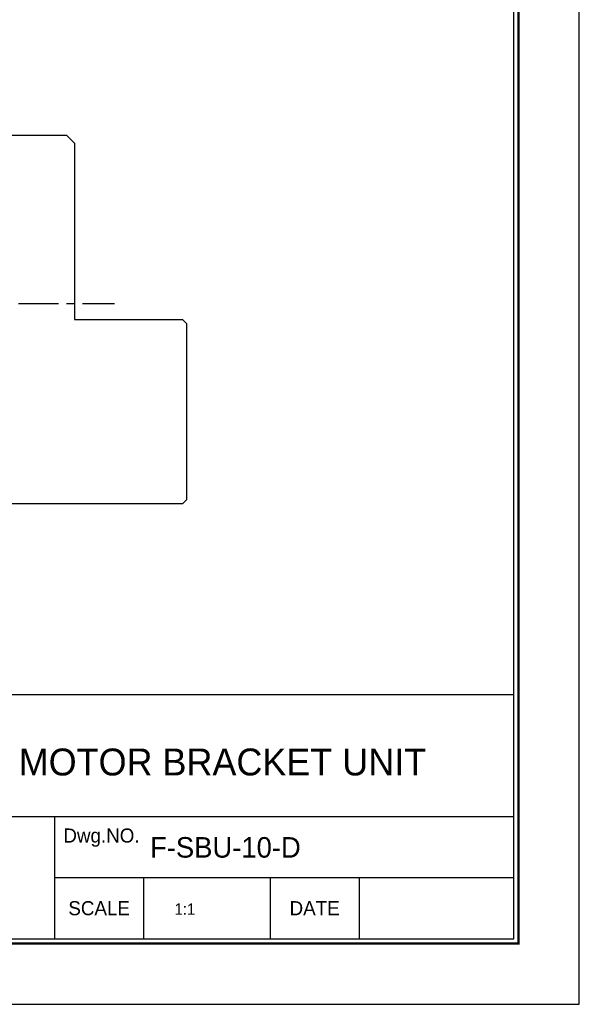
# Model space of a CAD drawing. Header units: millimetres. Extents: x 1526 to 1874, y 1078 to 1324.
# Tile 2 of 3: x 1804 to 1874, y 1078 to 1201. Entities that reach past the tile are written whole.
import ezdxf
from ezdxf.enums import TextEntityAlignment as Align

# ---------------------------------------------------------------- set-up
doc = ezdxf.new("R2010")
doc.units = ezdxf.units.MM
doc.linetypes.add('CENTER', pattern=[2, 1.25, -0.25, 0.25, -0.25])
for name, color, linetype in [('S1', 1, 'CENTER'), ('Z5', 7, 'Continuous'), ('Z7', 7, 'Continuous')]:
    doc.layers.add(name, color=color, linetype=linetype)

# ---------------------------------------------------------------- blocks, each defined once
blk = doc.blocks.new('란표제')
at = {"layer": 'Z7', "color": 0}
for p, q in [((297.0000000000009, 0), (297.0000000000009, 210)), ((0, 0), (297.0000000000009, 0))]:
    blk.add_line(p, q, dxfattribs=at)
at = {"layer": 'Z7'}
for p, q in [((290.0000000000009, 33), (160.0000000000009, 33)), ((290.0000000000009, 20), (186.0000000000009, 20)), ((241.0000000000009, 20), (241.0000000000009, 7)), ((290.0000000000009, 13.5), (241.0000000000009, 13.5)), ((250.5000000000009, 13.5), (250.5000000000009, 7)), ((264.0000000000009, 13.5), (264.0000000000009, 7)), ((273.5000000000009, 13.5), (273.5000000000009, 7))]:
    blk.add_line(p, q, dxfattribs=at)
at = {"layer": 'Z7', "const_width": 0.25}
blk.add_lwpolyline([(290.5000000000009, 6.5), (290.5000000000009, 203.5), (10, 203.5), (10, 6.5)], close=True, dxfattribs=at)
at = {"layer": 'Z7'}
blk.add_lwpolyline([(290.0000000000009, 7), (290.0000000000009, 203), (10.5, 203), (10.5, 7)], close=True, dxfattribs=at)
at = {"layer": 'Z5', "ltscale": 0.5}
for tag, p, height in [('TITLE', (237.1657184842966, 24.40589700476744), 2.5), ('도번', (251.1811757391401, 15.64243272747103), 2.5), ('SCALE', (253.7810780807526, 9.552501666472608), 1.2), ('DATE', (277.0199167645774, 9.511328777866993), 1.2)]:
    blk.add_attdef(tag, p, '', height=height, dxfattribs=at)
at = {"layer": 'Z7'}
for s, p in [('Dwg.NO.', (246.0000000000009, 18)), ('SCALE', (245.7500000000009, 10.25)), ('DATE', (268.7500000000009, 10.25))]:
    blk.add_text(s, height=1.5, dxfattribs=at).set_placement(p, align=Align.MIDDLE_CENTER)
for tag, p in [('필렛', (179.2500000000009, 10.89999999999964)), ('모따기', (179.2500000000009, 8.299999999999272))]:
    blk.add_attdef(tag, text='', height=1.15, dxfattribs=at).set_placement(p, align=Align.MIDDLE_LEFT)

msp = doc.modelspace()

# ---------------------------------------------------------------- linework, layer by layer
for p, q in [((1769.716834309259, 1186.72286030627), (1809.716834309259, 1186.72286030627)), ((1809.716834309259, 1186.72286030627), (1810.716834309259, 1185.72286030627)), ((1810.716834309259, 1185.72286030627), (1810.716834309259, 1163.72286030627)), ((1810.716834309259, 1163.72286030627), (1824.216834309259, 1163.72286030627)), ((1824.216834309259, 1163.72286030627), (1824.716834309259, 1163.22286030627)), ((1824.716834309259, 1163.22286030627), (1824.716834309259, 1141.22286030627)), ((1824.716834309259, 1141.22286030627), (1824.216834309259, 1140.72286030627)), ((1824.216834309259, 1140.72286030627), (1755.216834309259, 1140.72286030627))]:
    msp.add_line(p, q)
at = {"layer": 'S1', "ltscale": 4}
msp.add_line((1763.716834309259, 1165.72286030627), (1815.716834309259, 1165.72286030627), dxfattribs=at)

# ---------------------------------------------------------------- block references
at = {"ltscale": 5}
ref = msp.add_blockref('란표제', (1526.01973263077, 1078.208166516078), dxfattribs=dict(at, xscale=1.170964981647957, yscale=1.170964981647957, zscale=1.170964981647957))
ref.add_attrib('TITLE', 'MOTOR BRACKET UNIT', (1803.732483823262, 1106.786617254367), dxfattribs={"layer": 'Z5', "ltscale": 0.5, "height": 3.36})
ref.add_attrib('도번', 'F-SBU-10-D', (1820.144093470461, 1096.524907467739), dxfattribs={"layer": 'Z5', "ltscale": 0.5, "height": 2.561654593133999})
ref.add_attrib('SCALE', '1:1', (1823.188488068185, 1089.393811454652), dxfattribs={"layer": 'Z5', "ltscale": 0.5, "height": 1.405157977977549})

doc.saveas('drawing.dxf')
